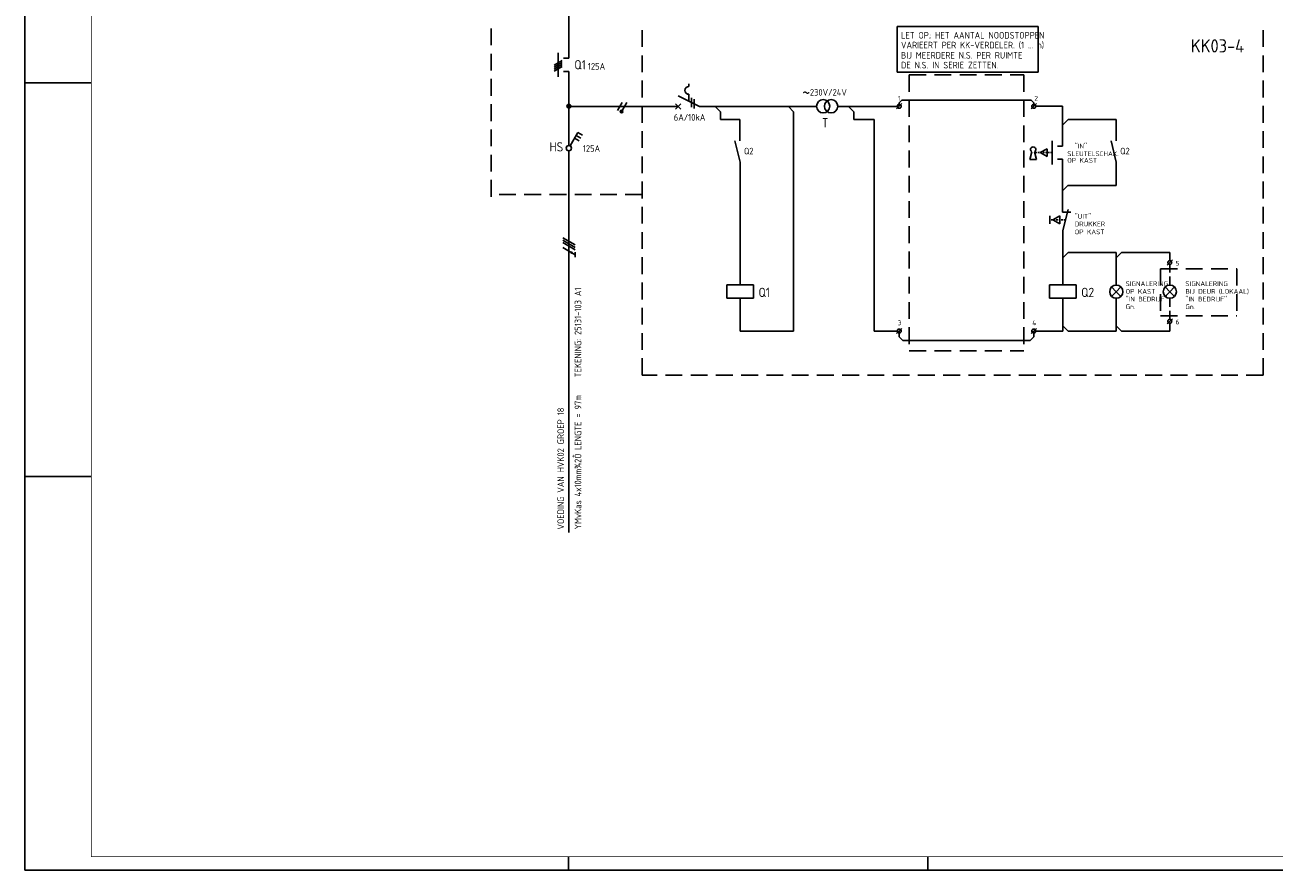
# Model space of a CAD drawing. Header units: millimetres. Extents: x 0 to 841, y 0 to 594.
# Tile 1 of 4: x 0 to 472, y 0 to 319. Entities that reach past the tile are written whole.
import ezdxf
from ezdxf.enums import TextEntityAlignment as Align

# ---------------------------------------------------------------- set-up
doc = ezdxf.new("R2010")
doc.units = ezdxf.units.MM
doc.linetypes.add('HIDDEN', pattern=[9.525, 6.35, -3.175])
doc.layers.get('0').update_dxf_attribs({"linetype": 'CONTINUOUS'})
for name, color, linetype in [('1', 7, 'CONTINUOUS'), ('40', 1, 'CONTINUOUS'), ('41', 2, 'CONTINUOUS'), ('52', 1, 'HIDDEN'), ('70', 1, 'CONTINUOUS'), ('71', 2, 'CONTINUOUS'), ('EL$2B---_KADER', 4, 'CONTINUOUS'), ('LIJN025', 10, 'CONTINUOUS'), ('LIJN035', 50, 'CONTINUOUS'), ('LIJN050', 90, 'CONTINUOUS'), ('TEKST25', 10, 'CONTINUOUS'), ('TEKST35', 50, 'CONTINUOUS'), ('TEKST50', 90, 'CONTINUOUS'), ('TEKST70', 130, 'CONTINUOUS')]:
    doc.layers.add(name, color=color, linetype=linetype)
doc.styles.add('ISO', font='ISO.SHX')
doc.styles.add('NEN', font='iso.shx')
doc.styles.add('ROMAND', font='romand')

# ---------------------------------------------------------------- blocks, each defined once
blk = doc.blocks.new('A1')
at = {"layer": 'LIJN025'}
for p, q in [((0, 297), (25, 297)), ((0, 148.5), (25, 148.5)), ((205, 0), (205, 5)), ((340.5, 0), (340.5, 5))]:
    blk.add_line(p, q, dxfattribs=at)
blk.add_lwpolyline([(0, 0), (0, 594), (841, 594), (841, 0)], close=True, dxfattribs=at)
at = {"layer": 'LIJN050', "const_width": 0.2}
blk.add_lwpolyline([(836, 5), (836, 589), (25, 589), (25, 5)], close=True, dxfattribs=at)
at = {"layer": 'TEKST25', "style": 'ROMAND', "width": 2.899115}
blk.add_attdef('STATUS', text='', height=2.5, dxfattribs=at).set_placement((795, 71.5), (834, 71.5), align=Align.FIT)
at = {"layer": 'TEKST25', "style": 'ISO'}
for tag, p in [('E', (796.25, 66)), ('NAAM-E', (807.75, 66)), ('DATUM-E', (826, 66)), ('D', (796.25, 61)), ('NAAM-D', (807.75, 61)), ('DATUM-D', (826, 61)), ('C', (796.25, 56)), ('NAAM-C', (807.75, 56)), ('DATUM-C', (826, 56)), ('B', (796.25, 51)), ('NAAM-B', (807.75, 51)), ('DATUM-B', (826, 51)), ('A', (796.25, 46)), ('NAAM-A', (807.75, 46)), ('DATUM-A', (826, 46))]:
    blk.add_attdef(tag, text='', height=2.5, dxfattribs=at).set_placement(p, align=Align.CENTER)
for tag, p in [('DATUM', (673.75, 36.25)), ('SCHAAL', (709, 36.25)), ('GETEKEND', (739.25, 36.25)), ('GECONTOL.', (774, 36.25)), ('FORMAAT', (804.25, 28.25))]:
    blk.add_attdef(tag, p, '', height=2.5, dxfattribs=at)
at = {"layer": 'TEKST35', "style": 'ISO'}
for tag, p in [('PROJECT', (675.5, 72.5)), ('PLAATS', (675.5, 63.5)), ('INSTALLATIE-REGEL1', (675.5, 52.5)), ('INSTALLATIE-REGEL2', (675.5, 43.5))]:
    blk.add_attdef(tag, p, '', height=4, dxfattribs=at)
blk.add_attdef('PROJ.NR.', text='', height=4, dxfattribs=at).set_placement((822, 23), align=Align.CENTER)
at = {"layer": 'TEKST50', "style": 'ISO'}
blk.add_attdef('FILE-NAAM', text='', height=5, dxfattribs=at).set_placement((814.5, 7.5), align=Align.CENTER)
blk = doc.blocks.new('TNCS')
at = {"color": 10}
for p, q in [((-2.24, 3.63), (2.44, 0.92)), ((-2.24, 2.69), (2.44, -0.02)), ((-2.24, 2.69), (2.44, -0.02)), ((-2.24, 1.75), (2.44, -0.95)), ((-2.24, -0.12), (2.44, -2.83)), ((2.44, -1.89), (2.44, -3.77))]:
    blk.add_line(p, q, dxfattribs=at)
blk.add_line((-2.24, 2.69), (2.44, -0.02))
at = {"color": 10, "const_width": 0.469}
blk.add_lwpolyline([(1.15, -1.81, 1), (0.92, -2.22, 1)], format="xyb", close=True, dxfattribs=at)
blk = doc.blocks.new('RWS076')
at = {"layer": '71'}
blk.add_line((2, 0), (0, 2), dxfattribs=at)
blk = doc.blocks.new('RWS023', base_point=(227, 181))
at = {"layer": '40', "style": 'NEN'}
blk.add_text('~', height=5, dxfattribs=at).set_placement((223.5, 179.5))
blk = doc.blocks.new('RWS075')
at = {"layer": '71'}
blk.add_line((2, 0), (0, -2), dxfattribs=at)

msp = doc.modelspace()

# ---------------------------------------------------------------- linework, layer by layer
at = {"layer": '1', "color": 2}
for p, q in [((250.43, 296.7), (250.43, 295.7)), ((250.43, 292.7), (250.43, 290.12)), ((246.43, 292.12), (254.47, 288.1))]:
    msp.add_line(p, q, dxfattribs=at)
at = {"layer": '1', "color": 1}
for p, q in [((225.27, 289.65), (223.52, 286.62)), ((227.02, 289.65), (225.29, 286.66))]:
    msp.add_line(p, q, dxfattribs=at)
msp.add_circle((225.05, 286.22), 0.5, dxfattribs=at)
at = {"layer": '1', "color": 2}
msp.add_arc((250.43, 294.2), 1.5, 90, 270, dxfattribs=at)
at = {"layer": '52', "ltscale": 0.1}
msp.add_line((387.42, 270.69), (381.05, 270.69), dxfattribs=at)
at = {"layer": '52', "linetype": 'HIDDEN', "ltscale": 0.1}
msp.add_line((392.45, 245.29), (386.57, 245.29), dxfattribs=at)
at = {"layer": '70'}
for p, q in [((199.63, 303.7), (202.66, 305.45)), ((202.66, 304.7), (199.63, 302.95)), ((199.63, 302.2), (202.66, 303.95)), ((199.63, 301.45), (202.66, 303.2)), ((251.43, 291.37), (251.43, 287.87)), ((252.43, 290.87), (252.43, 287.37)), ((328.76, 287.19), (330.76, 289.19)), ((379.54, 287.19), (381.54, 289.19)), ((430.82, 228.24), (432.82, 230.24)), ((430.84, 206.04), (432.84, 208.04)), ((328.76, 202.39), (330.76, 204.39)), ((379.54, 202.39), (381.54, 204.39))]:
    msp.add_line(p, q, dxfattribs=at)
at = {"layer": '70', "const_width": 0.5}
msp.add_lwpolyline([(224.8, 286.22, 1), (225.3, 286.22, 1)], format="xyb", close=True, dxfattribs=at)
at = {"layer": '71'}
for p, q in [((201.15, 308.32), (201.15, 299.32)), ((205.15, 306.32), (203.15, 306.32)), ((205.15, 301.32), (203.15, 301.32)), ((245.43, 287.1), (247.43, 289.1)), ((245.43, 289.1), (247.43, 287.1)), ((262.31, 286.13), (260.34, 288.1)), ((289.94, 286.1), (287.94, 288.1)), ((312.68, 286.15), (310.68, 288.15)), ((391.35, 288.19), (391.35, 273.19)), ((269.64, 283.15), (269.64, 275.09)), ((289.94, 286.1), (289.94, 203.39)), ((320.26, 283.15), (320.26, 203.39)), ((393.45, 283.19), (411.65, 283.19)), ((411.65, 283.19), (411.65, 275.09)), ((205.65, 273.26), (208.55, 278.28)), ((208.55, 278.28), (210.28, 277.28)), ((207.3, 276.12), (209.03, 275.12)), ((207.93, 277.2), (209.66, 276.2)), ((269.74, 267.09), (267.74, 275.09)), ((387.45, 275.19), (387.45, 266.19)), ((411.65, 267.09), (409.65, 275.09)), ((379.09, 268.05), (379.78, 270.98)), ((381.49, 268.05), (380.8, 270.98)), ((382.95, 270.69), (385.55, 272.19)), ((385.55, 269.19), (382.95, 270.69)), ((385.55, 272.19), (385.55, 269.19)), ((391.35, 273.19), (389.45, 273.19)), ((269.74, 267.09), (269.74, 220.76)), ((379.09, 268.05), (381.49, 268.05)), ((391.35, 268.19), (389.45, 268.19)), ((391.35, 268.19), (391.35, 248.28)), ((411.65, 267.09), (411.65, 258.29)), ((393.35, 258.29), (391.35, 256.29)), ((411.65, 258.29), (393.35, 258.29)), ((386.57, 246.79), (386.57, 243.79)), ((387.72, 245.29), (390.32, 246.79)), ((390.32, 243.79), (387.72, 245.29)), ((390.32, 246.79), (390.32, 243.79)), ((391.35, 248.29), (394.45, 248.29)), ((391.45, 241.29), (393.45, 249.29)), ((391.45, 241.29), (391.45, 220.76)), ((393.45, 233.03), (411.65, 233.03)), ((411.65, 233.03), (411.65, 220.73)), ((413.65, 233.03), (431.85, 233.03)), ((431.82, 233.03), (431.82, 229.99)), ((431.82, 228.49), (431.82, 228.33)), ((274.74, 220.76), (264.74, 220.76)), ((264.74, 220.76), (264.74, 215.76)), ((274.74, 215.76), (274.74, 220.76)), ((386.45, 220.76), (386.45, 215.76)), ((396.45, 220.76), (386.45, 220.76)), ((396.45, 215.76), (396.45, 220.76)), ((411.65, 218.23), (409.88, 220)), ((411.65, 218.23), (409.88, 216.46)), ((411.65, 218.23), (413.42, 220)), ((411.65, 218.23), (413.42, 216.46)), ((431.85, 218.23), (430.08, 220)), ((431.85, 218.23), (430.08, 216.46)), ((431.85, 218.23), (433.62, 220)), ((431.85, 218.23), (433.62, 216.46)), ((264.74, 215.76), (274.74, 215.76)), ((269.74, 215.76), (269.74, 203.39)), ((386.45, 215.76), (396.45, 215.76)), ((391.45, 215.76), (391.45, 203.39)), ((411.65, 215.73), (411.65, 203.39)), ((431.85, 206.29), (431.85, 203.39))]:
    msp.add_line(p, q, dxfattribs=at)
for centre, radius in [((205.15, 288.2), 0.75), ((205.15, 288.2), 0.5), ((205.15, 288.2), 0.25), ((301.07, 288.2), 2.5), ((304.07, 288.2), 2.5), ((329.76, 288.19), 0.75), ((380.54, 288.19), 0.75), ((205.15, 272.4), 1), ((431.82, 229.24), 0.75), ((411.65, 218.23), 2.5), ((431.85, 218.23), 2.5), ((431.84, 207.04), 0.75), ((329.76, 203.39), 0.75), ((380.54, 203.39), 0.75)]:
    msp.add_circle(centre, radius, dxfattribs=at)
msp.add_arc((380.29, 271.85), 1, 300.6656, 239.3344, dxfattribs=at)
at = {"layer": 'LIJN025', "linetype": 'HIDDEN'}
for p, q in [((175.9, 254.05), (175.9, 319.4)), ((232.81, 186.75), (232.81, 319.4)), ((467.02, 186.75), (467.02, 319.4)), ((333.52, 300.05), (333.52, 195.97)), ((333.52, 300.05), (376.81, 300.05)), ((376.81, 300.05), (376.81, 195.97)), ((232.78, 254.85), (175.9, 254.85)), ((428.33, 226.87), (457.1, 226.87)), ((428.33, 226.87), (428.33, 209.17)), ((457.1, 226.87), (457.1, 209.17)), ((428.33, 209.17), (457.1, 209.17)), ((333.52, 195.97), (376.81, 195.97)), ((467.02, 186.75), (232.81, 186.75))]:
    msp.add_line(p, q, dxfattribs=at)
at = {"layer": 'LIJN035', "color": 90}
for p, q in [((205.15, 306.32), (205.15, 338.3)), ((205.15, 301.32), (205.15, 273.53)), ((205.15, 271.4), (205.15, 127.42))]:
    msp.add_line(p, q, dxfattribs=at)
at = {"layer": 'LIJN035'}
for p, q in [((382.22, 318.33), (329.02, 318.33)), ((329.02, 318.33), (329.02, 301.11)), ((382.22, 301.11), (382.22, 318.33)), ((329.02, 301.11), (382.22, 301.11)), ((206.03, 288.15), (246.48, 288.15)), ((254.47, 288.1), (298.57, 288.1)), ((306.57, 288.15), (329.02, 288.15)), ((329.76, 289.43), (330.78, 290.44)), ((329.76, 288.33), (329.76, 289.43)), ((330.78, 290.44), (379.53, 290.44)), ((380.54, 289.43), (379.53, 290.44)), ((380.54, 288.33), (380.54, 289.43)), ((381.29, 288.19), (391.35, 288.19)), ((262.31, 286.13), (262.31, 283.15)), ((262.31, 283.15), (269.65, 283.15)), ((312.68, 286.15), (312.68, 283.15)), ((312.68, 283.15), (320.26, 283.15)), ((269.74, 203.39), (289.94, 203.39)), ((320.26, 203.39), (329.01, 203.39)), ((329.76, 203.39), (329.76, 201.19)), ((380.54, 203.39), (380.54, 201.19)), ((381.29, 203.39), (391.45, 203.39)), ((393.45, 203.39), (411.65, 203.39)), ((413.65, 203.39), (431.85, 203.39)), ((329.76, 201.19), (331.18, 199.77)), ((331.18, 199.77), (379.13, 199.77)), ((380.54, 201.19), (379.13, 199.77))]:
    msp.add_line(p, q, dxfattribs=at)
at = {"layer": 'LIJN035', "linetype": 'HIDDEN', "ltscale": 0.5}
for p, q in [((431.82, 220.73), (431.82, 228.49)), ((431.84, 207.79), (431.84, 215.73))]:
    msp.add_line(p, q, dxfattribs=at)

# ---------------------------------------------------------------- block references
at = {"layer": '40'}
msp.add_blockref('RWS023', (296.67, 292.2), dxfattribs=at)
at = {"layer": '70'}
msp.add_blockref('RWS076', (391.45, 203.39), dxfattribs=at)
at = {"layer": 'EL$2B---_KADER'}
msp.add_blockref('A1', (0, 0), dxfattribs=at)
at = {"layer": 'LIJN025'}
msp.add_blockref('TNCS', (205.15, 234.98), dxfattribs=at)
at = {"layer": 'TEKST70', "xscale": -1, "rotation": 180}
msp.add_blockref('RWS076', (391.45, 283.19), dxfattribs=at)
at = {"layer": 'TEKST70'}
for name, p in [('RWS075', (391.45, 233.03)), ('RWS075', (411.65, 233.03)), ('RWS076', (411.65, 203.39)), ('RWS076', (411.65, 203.39))]:
    msp.add_blockref(name, p, dxfattribs=at)

# ---------------------------------------------------------------- texts
at = {"layer": '40', "style": 'NEN'}
for s, height, p in [('LET OP; HET AANTAL NOODSTOPPEN', 2.5, (330.42, 313.73)), ('VARIEERT PER KK-VERDELER. (1 ... n)', 2.5, (330.42, 310.03)), ('BIJ MEERDERE N.S. PER RUIMTE', 2.5, (330.42, 306.17)), ('125A', 2.5, (212.32, 302.03)), ('DE N.S. IN SERIE ZETTEN.', 2.5, (330.42, 302.47)), ('230V/24V', 2.5, (296.07, 292.2)), ('1', 1.8, (329.26, 290.29)), ('2', 1.8, (380.74, 290.29)), ('6A/10kA', 2.5, (244.73, 282.77)), ('125A', 2.5, (210.42, 271.03)), ('"IN"', 1.8, (395.95, 272.29)), ('Q2', 2.5, (271.19, 270.04)), ('SLEUTELSCHAK.', 1.8, (393.15, 269.39)), ('Q2', 2.5, (413.1, 270.04)), ('OP KAST', 1.8, (393.15, 266.89)), ('"UIT"', 1.8, (395.95, 245.79)), ('OP KAST', 1.8, (395.95, 239.89)), ('DRUKKER ', 1.8, (395.95, 242.89)), ('5', 1.8, (434.01, 228.06)), ('SIGNALERING', 1.8, (415.15, 220.33)), ('SIGNALERING', 1.8, (437.7, 220.33)), ('OP KAST', 1.8, (415.15, 217.43)), ('BIJ DEUR (LOKAAL)', 1.8, (437.7, 217.43)), ('Gn.', 1.8, (415.15, 211.63)), ('"IN BEDRIJF"', 1.8, (415.15, 214.53)), ('Gn.', 1.8, (437.7, 211.63)), ('"IN BEDRIJF"', 1.8, (437.7, 214.53)), ('6', 1.8, (434.01, 205.91)), ('3', 1.8, (329.26, 205.57)), ('4', 1.8, (379.94, 205.57))]:
    msp.add_text(s, height=height, dxfattribs=at).set_placement(p)
for s, p in [('TEKENING: 25131-103 A1', (209.83, 185.92)), ('LENGTE = 97m', (209.83, 158.47)), ('VOEDING VAN HVK02 GROEP 18', (203.33, 128.47)), ('YMvKas 4x10mm¾2Ô', (209.83, 128.47))]:
    msp.add_text(s, height=2.5, rotation=90, dxfattribs=at).set_placement(p)
at = {"layer": '41', "style": 'NEN'}
msp.add_text('T', height=3.5, dxfattribs=at).set_placement((303.07, 280.2), align=Align.RIGHT)
for s, p in [('Q1', (276.69, 216.21)), ('Q2', (398.4, 216.21))]:
    msp.add_text(s, height=3.5, dxfattribs=at).set_placement(p)
at = {"layer": 'TEKST35', "style": 'NEN'}
for s, p in [('Q1', (207.22, 302.13)), ('HS', (197.82, 271.13))]:
    msp.add_text(s, height=3.5, dxfattribs=at).set_placement(p)
at = {"layer": 'TEKST50', "linetype": 'HIDDEN', "style": 'ISO'}
msp.add_text('KK03-4', height=5, dxfattribs=at).set_placement((439.77, 308.49))

doc.saveas('drawing.dxf')
